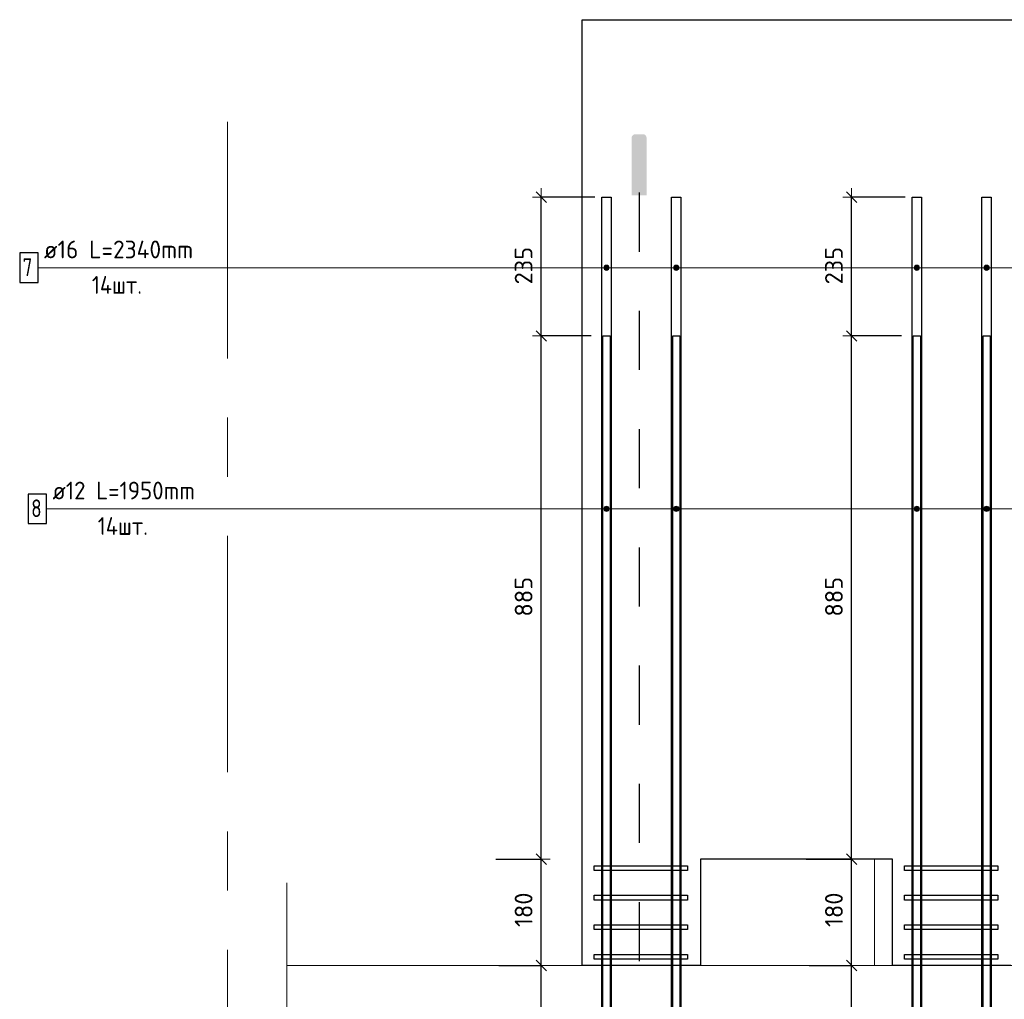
# Model space of a CAD drawing. Header units: metres. Extents: x -38 to 97, y -15 to 21.
# Tile 36 of 114: x 80 to 81.67, y -5.91 to -4.25. Entities that reach past the tile are written whole.
import ezdxf

# ---------------------------------------------------------------- set-up
doc = ezdxf.new("R2010")
doc.units = ezdxf.units.M
doc.header["$PDMODE"] = 65
for name, pattern in [('______11', [0.5, 0.4, -0.05, 0, -0.05]), ('______2', [0.0405, 0.03, -0.0105]), ('______5', [1.1, 0.8, -0.1, 0.1, -0.1])]:
    doc.linetypes.add(name, pattern=pattern)
for name, color, linetype, lineweight in [('XR$5$Арм.стержн. Хомут', 240, 'Continuous', 35), ('XR$5$Арм.стержн.горизонт. 1', 180, 'Continuous', 35), ('XR$5$Арм.стержн.горизонт. 2', 202, 'Continuous', 35), ('XR$5$Общий слой (1)_1', 7, 'Continuous', 13), ('XR$5$Осевая линия (1)', 7, '______5', 13), ('XR$5$Перекрытие (1)', 7, 'Continuous', 35), ('XR$5$Размерная линия (1)', 7, 'Continuous', 13)]:
    doc.layers.add(name, color=color, linetype=linetype, lineweight=lineweight)
doc.styles.add('ISOCPEUR', font='txt')
doc.dimstyles.new('DIMSTYLE_24', dxfattribs={"dimtxt": 0.03, "dimasz": 0.03, "dimexe": 0, "dimexo": 0, "dimgap": 0.015, "dimtad": 2, "dimdec": 0, "dimlfac": 1000, "dimrnd": 5, "dimzin": 12, "dimdsep": 46, "dimtxsty": 'ISOCPEUR', "dimblk1": 'ALL_ML_STRICH', "dimblk2": 'ALL_ML_STRICH', "dimsah": 1, "dimcen": 0, "dimclrd": 7, "dimclre": 256, "dimclrt": 7, "dimadec": 0, "dimazin": 0, "dimtfac": 1, "dimtdec": 0, "dimtix": 1, "dimtmove": 2, "dimatfit": 3, "dimfxl": 0, "dimtzin": 0, "dimlwd": 0, "dimlwe": -3, "dimarcsym": 0})

# ---------------------------------------------------------------- blocks, each defined once
blk = doc.blocks.new('ЭЛЕМЕНТ_УЗОРА_19')
at = {"color": 7, "linetype": 'Continuous', "lineweight": 13, "transparency": 33554687}
blk.add_line((80.4556, -5.7099), (80.4556, -5.7099), dxfattribs=at)
blk.add_lwpolyline([(80.4556, -6.4399), (80.4556, -6.0829), (80.4156, -6.0727), (80.4956, -6.0588), (80.4556, -6.0472), (80.4556, -5.7099)], dxfattribs=at)
blk = doc.blocks.new('СЛОЖНЫЙ_ОБЪЕКТ_61')
at = {"linetype": 'Continuous', "lineweight": 25, "true_color": 0x000000, "transparency": 33554687}
blk.add_hatch(color=18, dxfattribs=at).paths.add_polyline_path([(81.0643, -4.4488), (81.0642, -4.448), (81.0639, -4.4473), (81.0636, -4.4466), (81.0632, -4.446), (81.0627, -4.4454), (81.0621, -4.4449), (81.0614, -4.4445), (81.0607, -4.4441), (81.06, -4.4439), (81.0593, -4.4437), (81.0585, -4.4437), (81.0452, -4.4437), (81.0444, -4.4437), (81.0436, -4.4439), (81.0429, -4.4441), (81.0422, -4.4445), (81.0416, -4.4449), (81.041, -4.4454), (81.0405, -4.446), (81.0401, -4.4466), (81.0397, -4.4473), (81.0395, -4.448), (81.0393, -4.4488), (81.0393, -4.4496), (81.0393, -4.5471), (81.0644, -4.5471), (81.0644, -4.4496)])
at = {"color": 7, "linetype": '______2', "lineweight": 25, "transparency": 33554687}
blk.add_line((81.0518, -4.5424), (81.0518, -6.901), dxfattribs=at)
blk = doc.blocks.new('ALL_ML_STRICH')
at = {"color": 0, "linetype": 'ByBlock', "lineweight": -2}
for p, q in [((-1, 0), (0.5, 0)), ((-0.3, -0.3), (0.3, 0.3)), ((0, -0.5), (0, 0.5))]:
    blk.add_line(p, q, dxfattribs=at)
blk = doc.blocks.new('*D473')
at = {"layer": 'DEFPOINTS', "color": 7, "linetype": 'Continuous', "lineweight": 13, "transparency": 33554687}
for p in [(81.3194, -5.8499), (81.4114, -6.7349), (81.5156, -6.7349)]:
    blk.add_point(p, dxfattribs=at)
at = {"layer": 'XR$5$Размерная линия (1)', "color": 9, "linetype": 'Continuous', "lineweight": -2, "true_color": 0xc7c7c7, "transparency": 33554687}
for p, q in [((81.3394, -5.8499), (81.4114, -5.8499)), ((81.4956, -6.7349), (81.4114, -6.7349))]:
    blk.add_line(p, q, dxfattribs=at)
at = {"layer": 'XR$5$Размерная линия (1)', "color": 7, "linetype": 'Continuous', "lineweight": -2, "transparency": 33554687}
blk.add_line((81.4114, -6.7349), (81.4114, -5.8499), dxfattribs=at)
at = {"layer": 'XR$5$Размерная линия (1)', "color": 7, "linetype": 'Continuous', "lineweight": 13, "transparency": 33554687, "xscale": 0.03, "yscale": 0.03, "zscale": 0.03}
for p, rotation in [((81.4114, -5.8499), 90), ((81.4114, -6.7349), 270)]:
    blk.add_blockref('ALL_ML_STRICH', p, dxfattribs=dict(at, rotation=rotation))
at = {"layer": 'XR$5$Размерная линия (1)', "color": 7, "linetype": 'Continuous', "lineweight": 13, "transparency": 33554687, "insert": (81.3814, -6.2909), "char_height": 0.03, "width": 0.09, "attachment_point": 5, "rotation": 90, "style": 'ISOCPEUR'}
blk.add_mtext('\\A1;{885}', dxfattribs=at)
blk = doc.blocks.new('*D474')
at = {"layer": 'DEFPOINTS', "color": 7, "linetype": 'Continuous', "lineweight": 13, "transparency": 33554687}
for p in [(81.3147, -5.6699), (81.3194, -5.8499), (81.4114, -5.8499)]:
    blk.add_point(p, dxfattribs=at)
at = {"layer": 'XR$5$Размерная линия (1)', "color": 9, "linetype": 'Continuous', "lineweight": -2, "true_color": 0xc7c7c7, "transparency": 33554687}
for p, q in [((81.3347, -5.6699), (81.4114, -5.6699)), ((81.3394, -5.8499), (81.4114, -5.8499))]:
    blk.add_line(p, q, dxfattribs=at)
at = {"layer": 'XR$5$Размерная линия (1)', "color": 7, "linetype": 'Continuous', "lineweight": -2, "transparency": 33554687}
blk.add_line((81.4114, -5.8499), (81.4114, -5.6699), dxfattribs=at)
at = {"layer": 'XR$5$Размерная линия (1)', "color": 7, "linetype": 'Continuous', "lineweight": 13, "transparency": 33554687, "xscale": 0.03, "yscale": 0.03, "zscale": 0.03}
for p, rotation in [((81.4114, -5.6699), 90), ((81.4114, -5.8499), 270)]:
    blk.add_blockref('ALL_ML_STRICH', p, dxfattribs=dict(at, rotation=rotation))
at = {"layer": 'XR$5$Размерная линия (1)', "color": 7, "linetype": 'Continuous', "lineweight": 13, "transparency": 33554687, "insert": (81.3814, -5.7554), "char_height": 0.03, "width": 0.09, "attachment_point": 5, "rotation": 90, "style": 'ISOCPEUR'}
blk.add_mtext('\\A1;{180}', dxfattribs=at)
blk = doc.blocks.new('*D475')
at = {"layer": 'DEFPOINTS', "color": 7, "linetype": 'Continuous', "lineweight": 13, "transparency": 33554687}
for p in [(81.5156, -4.7849), (81.3147, -5.6699), (81.4114, -5.6699)]:
    blk.add_point(p, dxfattribs=at)
at = {"layer": 'XR$5$Размерная линия (1)', "color": 9, "linetype": 'Continuous', "lineweight": -2, "true_color": 0xc7c7c7, "transparency": 33554687}
for p, q in [((81.4956, -4.7849), (81.4114, -4.7849)), ((81.3347, -5.6699), (81.4114, -5.6699))]:
    blk.add_line(p, q, dxfattribs=at)
at = {"layer": 'XR$5$Размерная линия (1)', "color": 7, "linetype": 'Continuous', "lineweight": -2, "transparency": 33554687}
blk.add_line((81.4114, -5.6699), (81.4114, -4.7849), dxfattribs=at)
at = {"layer": 'XR$5$Размерная линия (1)', "color": 7, "linetype": 'Continuous', "lineweight": 13, "transparency": 33554687, "xscale": 0.03, "yscale": 0.03, "zscale": 0.03}
for p, rotation in [((81.4114, -4.7849), 90), ((81.4114, -5.6699), 270)]:
    blk.add_blockref('ALL_ML_STRICH', p, dxfattribs=dict(at, rotation=rotation))
at = {"layer": 'XR$5$Размерная линия (1)', "color": 7, "linetype": 'Continuous', "lineweight": 13, "transparency": 33554687, "insert": (81.3814, -5.2259), "char_height": 0.03, "width": 0.09, "attachment_point": 5, "rotation": 90, "style": 'ISOCPEUR'}
blk.add_mtext('\\A1;{885}', dxfattribs=at)
blk = doc.blocks.new('*D476')
at = {"layer": 'DEFPOINTS', "color": 7, "linetype": 'Continuous', "lineweight": 13, "transparency": 33554687}
for p in [(81.5221, -4.5499), (81.4114, -4.7849), (81.5156, -4.7849)]:
    blk.add_point(p, dxfattribs=at)
at = {"layer": 'XR$5$Размерная линия (1)', "color": 9, "linetype": 'Continuous', "lineweight": -2, "true_color": 0xc7c7c7, "transparency": 33554687}
for p, q in [((81.5021, -4.5499), (81.4114, -4.5499)), ((81.4956, -4.7849), (81.4114, -4.7849))]:
    blk.add_line(p, q, dxfattribs=at)
at = {"layer": 'XR$5$Размерная линия (1)', "color": 7, "linetype": 'Continuous', "lineweight": -2, "transparency": 33554687}
blk.add_line((81.4114, -4.7849), (81.4114, -4.5499), dxfattribs=at)
at = {"layer": 'XR$5$Размерная линия (1)', "color": 7, "linetype": 'Continuous', "lineweight": 13, "transparency": 33554687, "xscale": 0.03, "yscale": 0.03, "zscale": 0.03}
for p, rotation in [((81.4114, -4.5499), 90), ((81.4114, -4.7849), 270)]:
    blk.add_blockref('ALL_ML_STRICH', p, dxfattribs=dict(at, rotation=rotation))
at = {"layer": 'XR$5$Размерная линия (1)', "color": 7, "linetype": 'Continuous', "lineweight": 13, "transparency": 33554687, "insert": (81.3814, -4.6659), "char_height": 0.03, "width": 0.09, "attachment_point": 5, "rotation": 90, "style": 'ISOCPEUR'}
blk.add_mtext('\\A1;{235}', dxfattribs=at)
blk = doc.blocks.new('*D478')
at = {"layer": 'DEFPOINTS', "color": 7, "linetype": 'Continuous', "lineweight": 13, "transparency": 33554687}
for p in [(80.7944, -5.8499), (80.8864, -6.7349), (80.9906, -6.7349)]:
    blk.add_point(p, dxfattribs=at)
at = {"layer": 'XR$5$Размерная линия (1)', "color": 9, "linetype": 'Continuous', "lineweight": -2, "true_color": 0xc7c7c7, "transparency": 33554687}
for p, q in [((80.8144, -5.8499), (80.8864, -5.8499)), ((80.9706, -6.7349), (80.8864, -6.7349))]:
    blk.add_line(p, q, dxfattribs=at)
at = {"layer": 'XR$5$Размерная линия (1)', "color": 7, "linetype": 'Continuous', "lineweight": -2, "transparency": 33554687}
blk.add_line((80.8864, -6.7349), (80.8864, -5.8499), dxfattribs=at)
at = {"layer": 'XR$5$Размерная линия (1)', "color": 7, "linetype": 'Continuous', "lineweight": 13, "transparency": 33554687, "xscale": 0.03, "yscale": 0.03, "zscale": 0.03}
for p, rotation in [((80.8864, -5.8499), 90), ((80.8864, -6.7349), 270)]:
    blk.add_blockref('ALL_ML_STRICH', p, dxfattribs=dict(at, rotation=rotation))
at = {"layer": 'XR$5$Размерная линия (1)', "color": 7, "linetype": 'Continuous', "lineweight": 13, "transparency": 33554687, "insert": (80.8564, -6.2909), "char_height": 0.03, "width": 0.09, "attachment_point": 5, "rotation": 90, "style": 'ISOCPEUR'}
blk.add_mtext('\\A1;{885}', dxfattribs=at)
blk = doc.blocks.new('*D479')
at = {"layer": 'DEFPOINTS', "color": 7, "linetype": 'Continuous', "lineweight": 13, "transparency": 33554687}
for p in [(80.7897, -5.6699), (80.7944, -5.8499), (80.8864, -5.8499)]:
    blk.add_point(p, dxfattribs=at)
at = {"layer": 'XR$5$Размерная линия (1)', "color": 9, "linetype": 'Continuous', "lineweight": -2, "true_color": 0xc7c7c7, "transparency": 33554687}
for p, q in [((80.8097, -5.6699), (80.8864, -5.6699)), ((80.8144, -5.8499), (80.8864, -5.8499))]:
    blk.add_line(p, q, dxfattribs=at)
at = {"layer": 'XR$5$Размерная линия (1)', "color": 7, "linetype": 'Continuous', "lineweight": -2, "transparency": 33554687}
blk.add_line((80.8864, -5.8499), (80.8864, -5.6699), dxfattribs=at)
at = {"layer": 'XR$5$Размерная линия (1)', "color": 7, "linetype": 'Continuous', "lineweight": 13, "transparency": 33554687, "xscale": 0.03, "yscale": 0.03, "zscale": 0.03}
for p, rotation in [((80.8864, -5.6699), 90), ((80.8864, -5.8499), 270)]:
    blk.add_blockref('ALL_ML_STRICH', p, dxfattribs=dict(at, rotation=rotation))
at = {"layer": 'XR$5$Размерная линия (1)', "color": 7, "linetype": 'Continuous', "lineweight": 13, "transparency": 33554687, "insert": (80.8564, -5.7554), "char_height": 0.03, "width": 0.09, "attachment_point": 5, "rotation": 90, "style": 'ISOCPEUR'}
blk.add_mtext('\\A1;{180}', dxfattribs=at)
blk = doc.blocks.new('*D480')
at = {"layer": 'DEFPOINTS', "color": 7, "linetype": 'Continuous', "lineweight": 13, "transparency": 33554687}
for p in [(80.9906, -4.7849), (80.7897, -5.6699), (80.8864, -5.6699)]:
    blk.add_point(p, dxfattribs=at)
at = {"layer": 'XR$5$Размерная линия (1)', "color": 9, "linetype": 'Continuous', "lineweight": -2, "true_color": 0xc7c7c7, "transparency": 33554687}
for p, q in [((80.9706, -4.7849), (80.8864, -4.7849)), ((80.8097, -5.6699), (80.8864, -5.6699))]:
    blk.add_line(p, q, dxfattribs=at)
at = {"layer": 'XR$5$Размерная линия (1)', "color": 7, "linetype": 'Continuous', "lineweight": -2, "transparency": 33554687}
blk.add_line((80.8864, -5.6699), (80.8864, -4.7849), dxfattribs=at)
at = {"layer": 'XR$5$Размерная линия (1)', "color": 7, "linetype": 'Continuous', "lineweight": 13, "transparency": 33554687, "xscale": 0.03, "yscale": 0.03, "zscale": 0.03}
for p, rotation in [((80.8864, -4.7849), 90), ((80.8864, -5.6699), 270)]:
    blk.add_blockref('ALL_ML_STRICH', p, dxfattribs=dict(at, rotation=rotation))
at = {"layer": 'XR$5$Размерная линия (1)', "color": 7, "linetype": 'Continuous', "lineweight": 13, "transparency": 33554687, "insert": (80.8564, -5.2259), "char_height": 0.03, "width": 0.09, "attachment_point": 5, "rotation": 90, "style": 'ISOCPEUR'}
blk.add_mtext('\\A1;{885}', dxfattribs=at)
blk = doc.blocks.new('*D481')
at = {"layer": 'DEFPOINTS', "color": 7, "linetype": 'Continuous', "lineweight": 13, "transparency": 33554687}
for p in [(80.9971, -4.5499), (80.8864, -4.7849), (80.9906, -4.7849)]:
    blk.add_point(p, dxfattribs=at)
at = {"layer": 'XR$5$Размерная линия (1)', "color": 9, "linetype": 'Continuous', "lineweight": -2, "true_color": 0xc7c7c7, "transparency": 33554687}
for p, q in [((80.9771, -4.5499), (80.8864, -4.5499)), ((80.9706, -4.7849), (80.8864, -4.7849))]:
    blk.add_line(p, q, dxfattribs=at)
at = {"layer": 'XR$5$Размерная линия (1)', "color": 7, "linetype": 'Continuous', "lineweight": -2, "transparency": 33554687}
blk.add_line((80.8864, -4.7849), (80.8864, -4.5499), dxfattribs=at)
at = {"layer": 'XR$5$Размерная линия (1)', "color": 7, "linetype": 'Continuous', "lineweight": 13, "transparency": 33554687, "xscale": 0.03, "yscale": 0.03, "zscale": 0.03}
for p, rotation in [((80.8864, -4.5499), 90), ((80.8864, -4.7849), 270)]:
    blk.add_blockref('ALL_ML_STRICH', p, dxfattribs=dict(at, rotation=rotation))
at = {"layer": 'XR$5$Размерная линия (1)', "color": 7, "linetype": 'Continuous', "lineweight": 13, "transparency": 33554687, "insert": (80.8564, -4.6659), "char_height": 0.03, "width": 0.09, "attachment_point": 5, "rotation": 90, "style": 'ISOCPEUR'}
blk.add_mtext('\\A1;{235}', dxfattribs=at)

msp = doc.modelspace()

# ---------------------------------------------------------------- hatches: boundary and pattern name
at = {"linetype": 'Continuous', "lineweight": 13, "transparency": 33554687}
h = msp.add_hatch(dxfattribs=at)
h.set_pattern_fill('____', scale=0.225, style=0, pattern_type=2)
h.set_pattern_definition([(0, (0.45, 0.45), (0.225, 0.225), [0.225, -0.225]), (90, (0.45, 0.45), (-0.225, 0.225), [0.225, -0.225])])
h.paths.add_polyline_path([(81.4806, -5.6699), (81.1556, -5.6699), (81.1556, -5.8499), (81.4806, -5.8499)], flags=0)
at = {"layer": 'XR$5$Арм.стержн.горизонт. 1', "linetype": 'Continuous', "lineweight": 13, "transparency": 33554687}
for points in [[(80.9928, -4.6717), (80.9928, -4.6672), (80.9921, -4.6695)], [(80.9928, -4.6672), (80.9944, -4.6734), (80.9944, -4.6656)], [(80.9928, -4.6672), (80.9928, -4.6717), (80.9944, -4.6734)], [(80.9944, -4.6656), (80.9966, -4.674), (80.9966, -4.665)], [(80.9944, -4.6656), (80.9944, -4.6734), (80.9966, -4.674)], [(80.9966, -4.665), (80.9966, -4.674), (80.9989, -4.6734)], [(80.9966, -4.665), (80.9989, -4.6734), (80.9989, -4.6656)], [(80.9989, -4.6656), (80.9989, -4.6734), (81.0005, -4.6717)], [(80.9989, -4.6656), (81.0005, -4.6717), (81.0005, -4.6672)], [(81.0005, -4.6672), (81.0005, -4.6717), (81.0011, -4.6695)], [(81.1108, -4.6717), (81.1108, -4.6672), (81.1101, -4.6695)], [(81.1108, -4.6672), (81.1124, -4.6734), (81.1124, -4.6656)], [(81.1108, -4.6672), (81.1108, -4.6717), (81.1124, -4.6734)], [(81.1124, -4.6656), (81.1146, -4.674), (81.1146, -4.665)], [(81.1124, -4.6656), (81.1124, -4.6734), (81.1146, -4.674)], [(81.1146, -4.665), (81.1146, -4.674), (81.1169, -4.6734)], [(81.1146, -4.665), (81.1169, -4.6734), (81.1169, -4.6656)], [(81.1169, -4.6656), (81.1169, -4.6734), (81.1185, -4.6717)], [(81.1169, -4.6656), (81.1185, -4.6717), (81.1185, -4.6672)], [(81.1185, -4.6672), (81.1185, -4.6717), (81.1191, -4.6695)], [(81.5178, -4.6717), (81.5178, -4.6672), (81.5171, -4.6695)], [(81.5178, -4.6672), (81.5194, -4.6734), (81.5194, -4.6656)], [(81.5178, -4.6672), (81.5178, -4.6717), (81.5194, -4.6734)], [(81.5194, -4.6656), (81.5216, -4.674), (81.5216, -4.665)], [(81.5194, -4.6656), (81.5194, -4.6734), (81.5216, -4.674)], [(81.5216, -4.665), (81.5216, -4.674), (81.5239, -4.6734)], [(81.5216, -4.665), (81.5239, -4.6734), (81.5239, -4.6656)], [(81.5239, -4.6656), (81.5239, -4.6734), (81.5255, -4.6717)], [(81.5239, -4.6656), (81.5255, -4.6717), (81.5255, -4.6672)], [(81.5255, -4.6672), (81.5255, -4.6717), (81.5261, -4.6695)], [(81.6358, -4.6717), (81.6358, -4.6672), (81.6351, -4.6695)], [(81.6358, -4.6672), (81.6374, -4.6734), (81.6374, -4.6656)], [(81.6358, -4.6672), (81.6358, -4.6717), (81.6374, -4.6734)], [(81.6374, -4.6656), (81.6396, -4.674), (81.6396, -4.665)], [(81.6374, -4.6656), (81.6374, -4.6734), (81.6396, -4.674)], [(81.6396, -4.665), (81.6396, -4.674), (81.6419, -4.6734)], [(81.6396, -4.665), (81.6419, -4.6734), (81.6419, -4.6656)], [(81.6419, -4.6656), (81.6419, -4.6734), (81.6435, -4.6717)], [(81.6419, -4.6656), (81.6435, -4.6717), (81.6435, -4.6672)], [(81.6435, -4.6672), (81.6435, -4.6717), (81.6441, -4.6695)]]:
    msp.add_hatch(color=7, dxfattribs=at).paths.add_polyline_path(points)
at = {"layer": 'XR$5$Арм.стержн.горизонт. 2', "linetype": 'Continuous', "lineweight": 13, "transparency": 33554687}
for points in [[(80.9928, -5.0796), (80.9928, -5.0751), (80.9921, -5.0773)], [(80.9928, -5.0751), (80.9944, -5.0812), (80.9944, -5.0734)], [(80.9928, -5.0751), (80.9928, -5.0796), (80.9944, -5.0812)], [(80.9944, -5.0734), (80.9966, -5.0818), (80.9966, -5.0728)], [(80.9944, -5.0734), (80.9944, -5.0812), (80.9966, -5.0818)], [(80.9966, -5.0728), (80.9966, -5.0818), (80.9989, -5.0812)], [(80.9966, -5.0728), (80.9989, -5.0812), (80.9989, -5.0734)], [(80.9989, -5.0734), (80.9989, -5.0812), (81.0005, -5.0796)], [(80.9989, -5.0734), (81.0005, -5.0796), (81.0005, -5.0751)], [(81.0005, -5.0751), (81.0005, -5.0796), (81.0011, -5.0773)], [(81.1108, -5.0796), (81.1108, -5.0751), (81.1101, -5.0773)], [(81.1108, -5.0751), (81.1124, -5.0812), (81.1124, -5.0734)], [(81.1108, -5.0751), (81.1108, -5.0796), (81.1124, -5.0812)], [(81.1124, -5.0734), (81.1146, -5.0818), (81.1146, -5.0728)], [(81.1124, -5.0734), (81.1124, -5.0812), (81.1146, -5.0818)], [(81.1146, -5.0728), (81.1146, -5.0818), (81.1169, -5.0812)], [(81.1146, -5.0728), (81.1169, -5.0812), (81.1169, -5.0734)], [(81.1169, -5.0734), (81.1169, -5.0812), (81.1185, -5.0796)], [(81.1169, -5.0734), (81.1185, -5.0796), (81.1185, -5.0751)], [(81.1185, -5.0751), (81.1185, -5.0796), (81.1191, -5.0773)], [(81.5178, -5.0796), (81.5178, -5.0751), (81.5171, -5.0773)], [(81.5178, -5.0751), (81.5194, -5.0812), (81.5194, -5.0734)], [(81.5178, -5.0751), (81.5178, -5.0796), (81.5194, -5.0812)], [(81.5194, -5.0734), (81.5216, -5.0818), (81.5216, -5.0728)], [(81.5194, -5.0734), (81.5194, -5.0812), (81.5216, -5.0818)], [(81.5216, -5.0728), (81.5216, -5.0818), (81.5239, -5.0812)], [(81.5216, -5.0728), (81.5239, -5.0812), (81.5239, -5.0734)], [(81.5239, -5.0734), (81.5239, -5.0812), (81.5255, -5.0796)], [(81.5239, -5.0734), (81.5255, -5.0796), (81.5255, -5.0751)], [(81.5255, -5.0751), (81.5255, -5.0796), (81.5261, -5.0773)], [(81.6358, -5.0796), (81.6358, -5.0751), (81.6351, -5.0773)], [(81.6358, -5.0751), (81.6374, -5.0812), (81.6374, -5.0734)], [(81.6358, -5.0751), (81.6358, -5.0796), (81.6374, -5.0812)], [(81.6374, -5.0734), (81.6396, -5.0818), (81.6396, -5.0728)], [(81.6374, -5.0734), (81.6374, -5.0812), (81.6396, -5.0818)], [(81.6396, -5.0728), (81.6396, -5.0818), (81.6419, -5.0812)], [(81.6396, -5.0728), (81.6419, -5.0812), (81.6419, -5.0734)], [(81.6419, -5.0734), (81.6419, -5.0812), (81.6435, -5.0796)], [(81.6419, -5.0734), (81.6435, -5.0796), (81.6435, -5.0751)], [(81.6435, -5.0751), (81.6435, -5.0796), (81.6441, -5.0773)]]:
    msp.add_hatch(color=7, dxfattribs=at).paths.add_polyline_path(points)

# ---------------------------------------------------------------- linework, layer by layer
at = {"layer": 'XR$5$Арм.стержн. Хомут', "color": 40, "linetype": 'Continuous', "lineweight": 25, "transparency": 33554687}
for points in [[(80.9756, -5.6809), (81.1336, -5.6809), (81.1336, -5.6889), (80.9756, -5.6889), (80.9756, -5.6809)], [(81.5006, -5.6809), (81.6586, -5.6809), (81.6586, -5.6889), (81.5006, -5.6889), (81.5006, -5.6809)], [(80.9756, -5.7309), (81.1336, -5.7309), (81.1336, -5.7389), (80.9756, -5.7389), (80.9756, -5.7309)], [(81.5006, -5.7309), (81.6586, -5.7309), (81.6586, -5.7389), (81.5006, -5.7389), (81.5006, -5.7309)], [(80.9756, -5.7809), (81.1336, -5.7809), (81.1336, -5.7889), (80.9756, -5.7889), (80.9756, -5.7809)], [(81.5006, -5.7809), (81.6586, -5.7809), (81.6586, -5.7889), (81.5006, -5.7889), (81.5006, -5.7809)], [(80.9756, -5.8309), (81.1336, -5.8309), (81.1336, -5.8389), (80.9756, -5.8389), (80.9756, -5.8309)], [(81.5006, -5.8309), (81.6586, -5.8309), (81.6586, -5.8389), (81.5006, -5.8389), (81.5006, -5.8309)]]:
    msp.add_lwpolyline(points, dxfattribs=at)
at = {"layer": 'XR$5$Арм.стержн.горизонт. 1', "color": 7, "linetype": 'Continuous', "lineweight": 13, "transparency": 33554687}
for p, q in [((80.0349, -4.6695), (80.6389, -4.6695)), ((80.6389, -4.6695), (83.6216, -4.6695)), ((80.6389, -4.6695), (84.2646, -4.6695)), ((80.6389, -4.6695), (83.7396, -4.6695)), ((80.6389, -4.6695), (81.5216, -4.6695)), ((80.6389, -4.6695), (81.6396, -4.6695)), ((80.6389, -4.6695), (83.0966, -4.6695)), ((80.6389, -4.6695), (82.1646, -4.6695)), ((80.6389, -4.6695), (84.1466, -4.6695)), ((80.6389, -4.6695), (82.0466, -4.6695)), ((80.6389, -4.6695), (82.5716, -4.6695)), ((80.6389, -4.6695), (82.6896, -4.6695)), ((80.6389, -4.6695), (83.2146, -4.6695)), ((80.6389, -4.6695), (81.1146, -4.6695)), ((80.6389, -4.6695), (80.9966, -4.6695)), ((80.9921, -4.6695), (80.9921, -4.6695)), ((80.9966, -4.665), (80.9966, -4.665)), ((80.9966, -4.674), (80.9966, -4.674)), ((81.0011, -4.6695), (81.0011, -4.6695)), ((81.1101, -4.6695), (81.1101, -4.6695)), ((81.1146, -4.665), (81.1146, -4.665)), ((81.1146, -4.674), (81.1146, -4.674)), ((81.1191, -4.6695), (81.1191, -4.6695)), ((81.5171, -4.6695), (81.5171, -4.6695)), ((81.5216, -4.665), (81.5216, -4.665)), ((81.5216, -4.674), (81.5216, -4.674)), ((81.5261, -4.6695), (81.5261, -4.6695)), ((81.6351, -4.6695), (81.6351, -4.6695)), ((81.6396, -4.665), (81.6396, -4.665)), ((81.6396, -4.674), (81.6396, -4.674)), ((81.6441, -4.6695), (81.6441, -4.6695))]:
    msp.add_line(p, q, dxfattribs=at)
at = {"layer": 'XR$5$Арм.стержн.горизонт. 1', "color": 7, "linetype": 'Continuous', "lineweight": 25, "transparency": 33554687}
for points in [[(80.9886, -6.8899), (80.9886, -4.5499), (81.0046, -4.5499), (81.0046, -6.8899), (80.9886, -6.8899)], [(81.1066, -6.8899), (81.1066, -4.5499), (81.1226, -4.5499), (81.1226, -6.8899), (81.1066, -6.8899)], [(81.5136, -6.8899), (81.5136, -4.5499), (81.5296, -4.5499), (81.5296, -6.8899), (81.5136, -6.8899)], [(81.6316, -6.8899), (81.6316, -4.5499), (81.6476, -4.5499), (81.6476, -6.8899), (81.6316, -6.8899)], [(80.0039, -4.6945), (80.0349, -4.6945), (80.0349, -4.6445), (80.0039, -4.6445), (80.0039, -4.6945)]]:
    msp.add_lwpolyline(points, dxfattribs=at)
at = {"layer": 'XR$5$Арм.стержн.горизонт. 1', "color": 7, "linetype": 'Continuous', "lineweight": 13, "transparency": 33554687}
for centre in [(80.9966, -4.6695), (81.1146, -4.6695), (81.5216, -4.6695), (81.6396, -4.6695)]:
    msp.add_circle(centre, 0.0045, dxfattribs=at)
at = {"layer": 'XR$5$Арм.стержн.горизонт. 2', "color": 7, "linetype": 'Continuous', "lineweight": 13, "transparency": 33554687}
for p, q in [((80.0494, -5.0773), (80.6354, -5.0773)), ((80.6354, -5.0773), (81.5216, -5.0773)), ((80.6354, -5.0773), (84.1466, -5.0773)), ((80.6354, -5.0773), (83.6216, -5.0773)), ((80.6354, -5.0773), (83.0966, -5.0773)), ((80.6354, -5.0773), (82.5716, -5.0773)), ((80.6354, -5.0773), (82.6896, -5.0773)), ((80.6354, -5.0773), (81.1146, -5.0773)), ((80.6354, -5.0773), (84.2646, -5.0773)), ((80.6354, -5.0773), (81.6396, -5.0773)), ((80.6354, -5.0773), (82.0466, -5.0773)), ((80.6354, -5.0773), (80.9966, -5.0773)), ((80.6354, -5.0773), (83.7396, -5.0773)), ((80.6354, -5.0773), (82.1646, -5.0773)), ((80.6354, -5.0773), (83.2146, -5.0773)), ((80.9921, -5.0773), (80.9921, -5.0773)), ((80.9966, -5.0728), (80.9966, -5.0728)), ((81.0011, -5.0773), (81.0011, -5.0773)), ((81.1101, -5.0773), (81.1101, -5.0773)), ((81.1146, -5.0728), (81.1146, -5.0728)), ((81.1191, -5.0773), (81.1191, -5.0773)), ((81.5171, -5.0773), (81.5171, -5.0773)), ((81.5216, -5.0728), (81.5216, -5.0728)), ((81.5261, -5.0773), (81.5261, -5.0773)), ((81.6351, -5.0773), (81.6351, -5.0773)), ((81.6396, -5.0728), (81.6396, -5.0728)), ((81.6441, -5.0773), (81.6441, -5.0773)), ((80.9966, -5.0818), (80.9966, -5.0818)), ((81.1146, -5.0818), (81.1146, -5.0818)), ((81.5216, -5.0818), (81.5216, -5.0818)), ((81.6396, -5.0818), (81.6396, -5.0818))]:
    msp.add_line(p, q, dxfattribs=at)
at = {"layer": 'XR$5$Арм.стержн.горизонт. 2', "color": 34, "linetype": 'Continuous', "lineweight": 25, "transparency": 33554687}
for points in [[(81.0026, -4.7849), (81.0026, -6.7349), (80.9906, -6.7349), (80.9906, -4.7849), (81.0026, -4.7849)], [(81.1206, -4.7849), (81.1206, -6.7349), (81.1086, -6.7349), (81.1086, -4.7849), (81.1206, -4.7849)], [(81.5276, -4.7849), (81.5276, -6.7349), (81.5156, -6.7349), (81.5156, -4.7849), (81.5276, -4.7849)], [(81.6456, -4.7849), (81.6456, -6.7349), (81.6336, -6.7349), (81.6336, -4.7849), (81.6456, -4.7849)]]:
    msp.add_lwpolyline(points, dxfattribs=at)
at = {"layer": 'XR$5$Арм.стержн.горизонт. 2', "color": 7, "linetype": 'Continuous', "lineweight": 25, "transparency": 33554687}
msp.add_lwpolyline([(80.0184, -5.1023), (80.0494, -5.1023), (80.0494, -5.0523), (80.0184, -5.0523), (80.0184, -5.1023)], dxfattribs=at)
at = {"layer": 'XR$5$Арм.стержн.горизонт. 2', "color": 7, "linetype": 'Continuous', "lineweight": 13, "transparency": 33554687}
for centre in [(80.9966, -5.0773), (81.1146, -5.0773), (81.5216, -5.0773), (81.6396, -5.0773)]:
    msp.add_circle(centre, 0.0045, dxfattribs=at)
at = {"layer": 'XR$5$Общий слой (1)_1', "color": 7, "linetype": 'Continuous', "lineweight": 13, "transparency": 33554687}
msp.add_line((80.4556, -5.8499), (84.8875, -5.8499), dxfattribs=at)
at = {"layer": 'XR$5$Осевая линия (1)', "color": 253, "linetype": '______11', "lineweight": 13, "true_color": 0xa0a0a0, "transparency": 33554687}
msp.add_line((80.3555, -4.4229), (80.3555, -7.6593), dxfattribs=at)
at = {"layer": 'XR$5$Перекрытие (1)', "color": 7, "linetype": 'Continuous', "lineweight": 25, "transparency": 33554687}
for p, q in [((80.9556, -5.6699), (80.9556, -4.2499)), ((80.9556, -4.2499), (84.3056, -4.2499)), ((80.9556, -5.8499), (80.9556, -5.6699)), ((81.1556, -5.6699), (81.1556, -5.8499)), ((81.4806, -5.6699), (81.1556, -5.6699)), ((81.4806, -5.8499), (81.4806, -5.6699)), ((81.1556, -5.8499), (80.9556, -5.8499)), ((81.6806, -5.8499), (81.4806, -5.8499))]:
    msp.add_line(p, q, dxfattribs=at)

# ---------------------------------------------------------------- block references
at = {"color": 18, "linetype": 'Continuous', "lineweight": 25, "true_color": 0x000000, "transparency": 33554687}
msp.add_blockref('СЛОЖНЫЙ_ОБЪЕКТ_61', (0, 0), dxfattribs=at)
at = {"color": 7, "linetype": 'Continuous', "lineweight": 13, "transparency": 33554687}
msp.add_blockref('ЭЛЕМЕНТ_УЗОРА_19', (0, 0), dxfattribs=at)

# ---------------------------------------------------------------- texts
at = {"layer": 'XR$5$Арм.стержн.горизонт. 1', "color": 7, "linetype": 'Continuous', "lineweight": 25, "transparency": 33554687, "char_height": 0.03, "attachment_point": 7, "style": 'ISOCPEUR'}
for s, insert, width in [('\\W0.96;ø16 L=2340mm ', (80.0449, -4.6535), 0.296265), ('\\W0.78;7', (80.0089, -4.6835), 0.032641), ('\\W0.91;14шт. ', (80.1259, -4.7135), 0.133605)]:
    msp.add_mtext(s, dxfattribs=dict(at, insert=insert, width=width))
at = {"layer": 'XR$5$Арм.стержн.горизонт. 2', "color": 7, "linetype": 'Continuous', "lineweight": 25, "transparency": 33554687, "char_height": 0.03, "attachment_point": 7, "style": 'ISOCPEUR'}
for s, insert, width in [('\\W0.94;ø12 L=1950mm ', (80.0594, -5.0613), 0.286961), ('\\W0.78;8', (80.0234, -5.0913), 0.032641), ('\\W0.91;14шт. ', (80.1359, -5.1213), 0.133605)]:
    msp.add_mtext(s, dxfattribs=dict(at, insert=insert, width=width))

# ---------------------------------------------------------------- dimensions: what is measured, and where the dimension line sits
at = {"layer": 'XR$5$Размерная линия (1)', "color": 7, "linetype": 'Continuous', "lineweight": 13, "transparency": 33554687}
for base, p1, p2, picture, middle in [((80.8864, -4.5499), (80.9706, -4.7849), (80.9771, -4.5499), '*D481', (80.8564, -4.6659)), ((81.4114, -4.5499), (81.4956, -4.7849), (81.5021, -4.5499), '*D476', (81.3814, -4.6659)), ((80.8864, -4.7849), (80.8097, -5.6699), (80.9706, -4.7849), '*D480', (80.8564, -5.2259)), ((81.4114, -4.7849), (81.3347, -5.6699), (81.4956, -4.7849), '*D475', (81.3814, -5.2259)), ((80.8864, -5.6699), (80.8144, -5.8499), (80.8097, -5.6699), '*D479', (80.8564, -5.7554)), ((81.4114, -5.6699), (81.3394, -5.8499), (81.3347, -5.6699), '*D474', (81.3814, -5.7554)), ((80.8864, -5.8499), (80.9706, -6.7349), (80.8144, -5.8499), '*D478', (80.8564, -6.2909)), ((81.4114, -5.8499), (81.4956, -6.7349), (81.3394, -5.8499), '*D473', (81.3814, -6.2909))]:
    dim = msp.add_linear_dim(base=base, p1=p1, p2=p2, angle=90, dimstyle='DIMSTYLE_24', override={"dimpost": '<>', "dimclrd": 7, "dimclre": 9, "dimclrt": 7, "dimlwd": 0, "dimlwe": 65533}, dxfattribs=at)
    dim.commit()
    dim.dimension.update_dxf_attribs({"geometry": picture, "text_midpoint": middle, "dimtype": 160})

doc.saveas('drawing.dxf')
